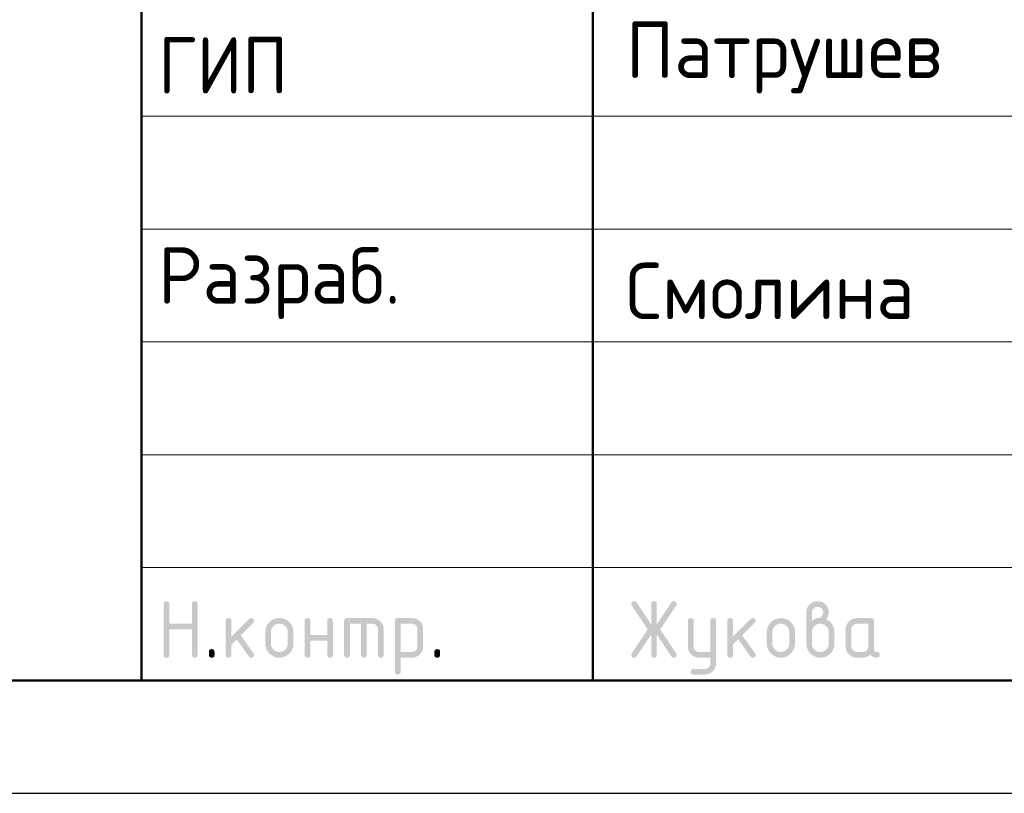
# Model space of a CAD drawing. Header units: millimetres. Extents: x 0 to 21005, y 0 to 14850.
# Tile 3 of 7: x 11230 to 13412, y 0 to 1714. Entities that reach past the tile are written whole.
import ezdxf

# ---------------------------------------------------------------- set-up
doc = ezdxf.new("R2010")
doc.units = ezdxf.units.MM
doc.layers.add('Standard', color=7, linetype='Continuous', lineweight=25)
doc.styles.add('ISOCPEUR', font='txt')

msp = doc.modelspace()

# ---------------------------------------------------------------- hatches: boundary and pattern name
at = {"layer": 'Standard', "linetype": 'Continuous', "lineweight": 25, "transparency": 33554687}
for points in [[(11549.5, 306.9), (11549.5, 419.4), (11549.5, 420.2), (11549.6, 420.9), (11549.7, 421.5), (11549.9, 422.1), (11550.1, 422.7), (11550.4, 423.2), (11550.7, 423.7), (11551.1, 424.1), (11551.5, 424.5), (11552, 424.8), (11552.5, 425.1), (11553.1, 425.3), (11553.6, 425.4), (11554.3, 425.5), (11555, 425.6), (11555.8, 425.6), (11556.6, 425.6), (11557.3, 425.5), (11558, 425.4), (11558.5, 425.3), (11559.1, 425.1), (11559.6, 424.8), (11560.1, 424.5), (11560.5, 424.1), (11560.9, 423.7), (11561.2, 423.2), (11561.5, 422.7), (11561.7, 422.1), (11561.9, 421.5), (11562, 420.9), (11562.1, 420.2), (11562.1, 419.4), (11562.1, 375.7), (11611.9, 375.7), (11611.9, 419.4), (11611.9, 420.2), (11612, 420.9), (11612.1, 421.5), (11612.3, 422.1), (11612.5, 422.7), (11612.8, 423.2), (11613.1, 423.7), (11613.5, 424.1), (11613.9, 424.5), (11614.4, 424.8), (11614.9, 425.1), (11615.4, 425.3), (11616, 425.4), (11616.7, 425.5), (11617.4, 425.6), (11618.2, 425.6), (11619, 425.6), (11619.7, 425.5), (11620.3, 425.4), (11620.9, 425.3), (11621.5, 425.1), (11622, 424.8), (11622.5, 424.5), (11622.9, 424.1), (11623.3, 423.7), (11623.6, 423.2), (11623.9, 422.7), (11624.1, 422.1), (11624.3, 421.5), (11624.3, 420.9), (11624.4, 420.2), (11624.4, 419.4), (11624.4, 306.9), (11624.4, 306.1), (11624.3, 305.4), (11624.3, 304.7), (11624.1, 304.2), (11623.9, 303.6), (11623.6, 303.1), (11623.3, 302.6), (11622.9, 302.2), (11622.5, 301.8), (11622, 301.5), (11621.5, 301.2), (11620.9, 301), (11620.3, 300.8), (11619.7, 300.7), (11619, 300.6), (11618.2, 300.6), (11617.4, 300.6), (11616.7, 300.7), (11616, 300.8), (11615.4, 301), (11614.9, 301.2), (11614.4, 301.5), (11613.9, 301.8), (11613.5, 302.2), (11613.1, 302.6), (11612.8, 303.1), (11612.5, 303.6), (11612.3, 304.2), (11612.1, 304.7), (11612, 305.4), (11611.9, 306.1), (11611.9, 306.9), (11611.9, 363.1), (11562.1, 363.1), (11562.1, 306.9), (11562.1, 306.1), (11562, 305.4), (11561.9, 304.7), (11561.7, 304.2), (11561.5, 303.6), (11561.2, 303.1), (11560.9, 302.6), (11560.5, 302.2), (11560.1, 301.8), (11559.6, 301.5), (11559.1, 301.2), (11558.5, 301), (11558, 300.8), (11557.3, 300.7), (11556.6, 300.6), (11555.8, 300.6), (11555, 300.6), (11554.3, 300.7), (11553.6, 300.8), (11553.1, 301), (11552.5, 301.2), (11552, 301.5), (11551.5, 301.8), (11551.1, 302.2), (11550.7, 302.6), (11550.4, 303.1), (11550.1, 303.6), (11549.9, 304.2), (11549.7, 304.7), (11549.6, 305.4), (11549.5, 306.1)], [(12629.3, 351.8), (12597, 303.4), (12596.5, 302.7), (12596, 302.2), (12595.4, 301.7), (12594.8, 301.3), (12594.1, 301), (12593.3, 300.8), (12592.6, 300.6), (12591.7, 300.6), (12590.9, 300.6), (12590.2, 300.7), (12589.6, 300.8), (12589, 301.1), (12588.4, 301.3), (12587.9, 301.6), (12587.5, 301.9), (12587.1, 302.3), (12586.7, 302.7), (12586.4, 303.2), (12586.1, 303.7), (12585.9, 304.3), (12585.7, 304.9), (12585.6, 305.6), (12585.5, 306.4), (12585.5, 307.2), (12585.5, 308), (12585.8, 308.8), (12586.1, 309.6), (12586.6, 310.4), (12621.7, 363.1), (12586.6, 415.8), (12586.1, 416.6), (12585.8, 417.4), (12585.5, 418.3), (12585.5, 419.1), (12585.5, 419.9), (12585.6, 420.6), (12585.7, 421.4), (12585.9, 422), (12586.1, 422.6), (12586.4, 423.1), (12586.7, 423.6), (12587.1, 424), (12587.5, 424.4), (12588, 424.7), (12588.5, 425), (12589, 425.2), (12589.6, 425.4), (12590.3, 425.5), (12591, 425.6), (12591.8, 425.6), (12592.6, 425.6), (12593.3, 425.5), (12594.1, 425.3), (12594.7, 424.9), (12595.4, 424.6), (12596, 424), (12596.5, 423.5), (12597, 422.8), (12629.3, 374.5), (12629.3, 419.4), (12629.3, 420.2), (12629.4, 420.9), (12629.5, 421.5), (12629.7, 422.1), (12629.9, 422.7), (12630.2, 423.2), (12630.4, 423.7), (12630.8, 424.1), (12631.2, 424.5), (12631.7, 424.8), (12632.2, 425.1), (12632.8, 425.3), (12633.4, 425.4), (12634.1, 425.5), (12634.7, 425.6), (12635.5, 425.6), (12636.3, 425.6), (12637, 425.5), (12637.7, 425.4), (12638.3, 425.3), (12638.9, 425.1), (12639.3, 424.8), (12639.8, 424.5), (12640.2, 424.1), (12640.6, 423.7), (12640.9, 423.2), (12641.2, 422.7), (12641.4, 422.1), (12641.6, 421.5), (12641.7, 420.9), (12641.8, 420.2), (12641.8, 419.4), (12641.8, 374.5), (12674.1, 422.8), (12674.5, 423.5), (12675.1, 424), (12675.7, 424.6), (12676.3, 424.9), (12677, 425.3), (12677.8, 425.5), (12678.5, 425.6), (12679.4, 425.6), (12680, 425.6), (12680.6, 425.5), (12681.2, 425.4), (12681.7, 425.2), (12682.3, 424.9), (12682.8, 424.6), (12683.3, 424.2), (12683.7, 423.7), (12684.2, 423.3), (12684.5, 422.8), (12684.9, 422.3), (12685.1, 421.7), (12685.3, 421.1), (12685.4, 420.5), (12685.5, 419.9), (12685.5, 419.3), (12685.5, 418.4), (12685.3, 417.5), (12685, 416.6), (12684.5, 415.8), (12649.4, 363.1), (12684.5, 310.4), (12685, 309.6), (12685.3, 308.7), (12685.5, 307.9), (12685.5, 307), (12685.5, 306.3), (12685.4, 305.7), (12685.3, 305.2), (12685.1, 304.6), (12684.9, 304), (12684.5, 303.5), (12684.2, 303), (12683.8, 302.5), (12683.3, 302.1), (12682.8, 301.7), (12682.4, 301.4), (12681.8, 301.1), (12681.3, 300.9), (12680.7, 300.8), (12680.1, 300.6), (12679.5, 300.6), (12678.6, 300.6), (12677.8, 300.8), (12677, 301), (12676.3, 301.3), (12675.6, 301.7), (12675.1, 302.2), (12674.5, 302.7), (12674.1, 303.4), (12641.8, 351.8), (12641.8, 306.9), (12641.8, 306.1), (12641.7, 305.4), (12641.6, 304.7), (12641.4, 304.2), (12641.2, 303.6), (12640.9, 303.1), (12640.6, 302.6), (12640.2, 302.2), (12639.8, 301.8), (12639.3, 301.5), (12638.9, 301.2), (12638.3, 301), (12637.7, 300.8), (12637, 300.7), (12636.3, 300.6), (12635.5, 300.6), (12634.7, 300.6), (12634.1, 300.7), (12633.4, 300.8), (12632.8, 301), (12632.2, 301.2), (12631.7, 301.5), (12631.2, 301.8), (12630.8, 302.2), (12630.4, 302.6), (12630.2, 303.1), (12629.9, 303.6), (12629.7, 304.2), (12629.5, 304.7), (12629.4, 305.4), (12629.3, 306.1), (12629.3, 306.9)], [(11699.5, 347), (11738.8, 386.3), (11739.2, 386.7), (11739.7, 387.1), (11740.2, 387.4), (11740.8, 387.6), (11741.3, 387.9), (11741.9, 388), (11742.5, 388.1), (11743.2, 388.1), (11744, 388.1), (11744.7, 388), (11745.4, 387.9), (11745.9, 387.7), (11746.5, 387.5), (11747, 387.2), (11747.5, 386.9), (11747.9, 386.5), (11748.3, 386.1), (11748.6, 385.6), (11748.9, 385.1), (11749.1, 384.6), (11749.3, 384), (11749.4, 383.3), (11749.5, 382.6), (11749.5, 381.8), (11749.5, 381.2), (11749.3, 380.6), (11749.2, 380.1), (11749, 379.5), (11748.7, 379), (11748.4, 378.5), (11748, 378), (11747.6, 377.5), (11720.1, 350), (11748.2, 310.5), (11748.8, 309.6), (11749.1, 308.7), (11749.5, 307.8), (11749.5, 306.8), (11749.5, 306), (11749.4, 305.4), (11749.3, 304.7), (11749.1, 304.1), (11748.9, 303.5), (11748.6, 303), (11748.3, 302.6), (11747.9, 302.2), (11747.5, 301.8), (11747, 301.5), (11746.5, 301.2), (11745.9, 301), (11745.4, 300.8), (11744.7, 300.7), (11744, 300.6), (11743.2, 300.6), (11742.4, 300.6), (11741.6, 300.8), (11740.9, 301), (11740.2, 301.3), (11739.6, 301.6), (11739, 302.1), (11738.5, 302.6), (11738, 303.3), (11711.1, 341.1), (11699.5, 329.4), (11699.5, 306.9), (11699.5, 306.1), (11699.4, 305.4), (11699.3, 304.7), (11699.1, 304.2), (11698.9, 303.6), (11698.6, 303.1), (11698.3, 302.6), (11697.9, 302.2), (11697.5, 301.8), (11697, 301.5), (11696.5, 301.2), (11696, 301), (11695.4, 300.8), (11694.7, 300.7), (11694, 300.6), (11693.2, 300.6), (11692.4, 300.6), (11691.7, 300.7), (11691.1, 300.8), (11690.5, 301), (11689.9, 301.2), (11689.4, 301.5), (11688.9, 301.8), (11688.5, 302.2), (11688.1, 302.6), (11687.8, 303.1), (11687.5, 303.6), (11687.3, 304.2), (11687.1, 304.7), (11687, 305.4), (11687, 306.1), (11687, 306.9), (11687, 381.8), (11687, 382.6), (11687, 383.3), (11687.1, 384), (11687.3, 384.6), (11687.5, 385.1), (11687.8, 385.6), (11688.1, 386.1), (11688.5, 386.5), (11688.9, 386.9), (11689.4, 387.2), (11689.9, 387.5), (11690.5, 387.7), (11691.1, 387.9), (11691.7, 388), (11692.4, 388.1), (11693.2, 388.1), (11694, 388.1), (11694.7, 388), (11695.4, 387.9), (11696, 387.7), (11696.5, 387.5), (11697, 387.2), (11697.5, 386.9), (11697.9, 386.5), (11698.3, 386.1), (11698.6, 385.6), (11698.9, 385.1), (11699.1, 384.6), (11699.3, 384), (11699.4, 383.3), (11699.5, 382.6), (11699.5, 381.8)], [(11874.3, 338.1), (11874.3, 306.9), (11874.3, 306.1), (11874.2, 305.4), (11874.1, 304.7), (11873.9, 304.2), (11873.7, 303.6), (11873.5, 303.1), (11873.2, 302.6), (11872.8, 302.2), (11872.4, 301.8), (11871.9, 301.5), (11871.4, 301.2), (11870.8, 301), (11870.2, 300.8), (11869.5, 300.7), (11868.9, 300.6), (11868.1, 300.6), (11867.3, 300.6), (11866.6, 300.7), (11865.9, 300.8), (11865.3, 301), (11864.7, 301.2), (11864.3, 301.5), (11863.8, 301.8), (11863.4, 302.2), (11863, 302.6), (11862.7, 303.1), (11862.4, 303.6), (11862.2, 304.2), (11862, 304.7), (11861.9, 305.4), (11861.8, 306.1), (11861.8, 306.9), (11861.8, 381.8), (11861.8, 382.6), (11861.9, 383.3), (11862, 384), (11862.2, 384.6), (11862.4, 385.1), (11862.7, 385.6), (11863, 386.1), (11863.4, 386.5), (11863.8, 386.9), (11864.3, 387.2), (11864.7, 387.5), (11865.3, 387.7), (11865.9, 387.9), (11866.6, 388), (11867.3, 388.1), (11868.1, 388.1), (11868.9, 388.1), (11869.5, 388), (11870.2, 387.9), (11870.8, 387.7), (11871.4, 387.5), (11871.9, 387.2), (11872.4, 386.9), (11872.8, 386.5), (11873.2, 386.1), (11873.5, 385.6), (11873.7, 385.2), (11873.9, 384.6), (11874.1, 384), (11874.2, 383.3), (11874.3, 382.6), (11874.3, 381.8), (11874.3, 350.6), (11911.7, 350.6), (11911.7, 381.8), (11911.7, 382.6), (11911.8, 383.3), (11911.9, 384), (11912.1, 384.6), (11912.3, 385.2), (11912.6, 385.6), (11912.8, 386.1), (11913.2, 386.5), (11913.6, 386.9), (11914.1, 387.2), (11914.6, 387.5), (11915.2, 387.7), (11915.8, 387.9), (11916.5, 388), (11917.1, 388.1), (11917.9, 388.1), (11918.7, 388.1), (11919.4, 388), (11920.1, 387.9), (11920.7, 387.7), (11921.3, 387.5), (11921.7, 387.2), (11922.2, 386.9), (11922.6, 386.5), (11923, 386.1), (11923.3, 385.6), (11923.6, 385.1), (11923.8, 384.6), (11924, 384), (11924.1, 383.3), (11924.2, 382.6), (11924.2, 381.8), (11924.2, 306.9), (11924.2, 306.1), (11924.1, 305.4), (11924, 304.7), (11923.8, 304.2), (11923.6, 303.6), (11923.3, 303.1), (11923, 302.6), (11922.6, 302.2), (11922.2, 301.8), (11921.7, 301.5), (11921.3, 301.2), (11920.7, 301), (11920.1, 300.8), (11919.4, 300.7), (11918.7, 300.6), (11917.9, 300.6), (11917.1, 300.6), (11916.5, 300.7), (11915.8, 300.8), (11915.2, 301), (11914.6, 301.2), (11914.1, 301.5), (11913.6, 301.8), (11913.2, 302.2), (11912.8, 302.6), (11912.6, 303.1), (11912.3, 303.6), (11912.1, 304.2), (11911.9, 304.7), (11911.8, 305.4), (11911.7, 306.1), (11911.7, 306.9), (11911.7, 338.1)], [(11955.5, 388.1), (12011.7, 388.1), (12013, 388.1), (12014.2, 388), (12015.5, 387.8), (12016.7, 387.6), (12017.9, 387.4), (12019.1, 387.1), (12020.2, 386.7), (12021.3, 386.3), (12022.4, 385.8), (12023.5, 385.2), (12024.5, 384.7), (12025.5, 384), (12026.6, 383.3), (12027.5, 382.5), (12028.5, 381.7), (12029.4, 380.8), (12030.3, 379.9), (12031.1, 378.9), (12031.9, 378), (12032.6, 376.9), (12033.3, 375.9), (12033.8, 374.9), (12034.4, 373.8), (12034.8, 372.7), (12035.3, 371.6), (12035.6, 370.5), (12036, 369.3), (12036.2, 368.1), (12036.4, 366.9), (12036.6, 365.6), (12036.7, 364.4), (12036.7, 363.1), (12036.7, 306.9), (12036.7, 306.1), (12036.6, 305.4), (12036.5, 304.7), (12036.3, 304.2), (12036.1, 303.6), (12035.8, 303.1), (12035.5, 302.6), (12035.1, 302.2), (12034.7, 301.8), (12034.2, 301.5), (12033.7, 301.2), (12033.1, 301), (12032.6, 300.8), (12031.9, 300.7), (12031.2, 300.6), (12030.4, 300.6), (12029.6, 300.6), (12028.9, 300.7), (12028.3, 300.8), (12027.7, 301), (12027.1, 301.2), (12026.6, 301.5), (12026.1, 301.8), (12025.7, 302.2), (12025.3, 302.6), (12025, 303.1), (12024.7, 303.6), (12024.5, 304.2), (12024.3, 304.7), (12024.2, 305.4), (12024.1, 306.1), (12024.1, 306.9), (12024.1, 363.1), (12024.1, 364.4), (12023.9, 365.6), (12023.7, 366.8), (12023.2, 367.9), (12022.8, 369), (12022.1, 370.1), (12021.5, 371.1), (12020.6, 372), (12019.7, 372.9), (12018.7, 373.5), (12017.7, 374.2), (12016.5, 374.7), (12015.4, 375.1), (12014.2, 375.3), (12013, 375.5), (12011.7, 375.5), (11999.2, 375.5), (11999.2, 306.9), (11999.2, 306.1), (11999.1, 305.4), (11999, 304.7), (11998.8, 304.2), (11998.6, 303.6), (11998.3, 303.1), (11998, 302.6), (11997.7, 302.2), (11997.3, 301.8), (11996.8, 301.5), (11996.3, 301.2), (11995.7, 301), (11995.1, 300.8), (11994.4, 300.7), (11993.7, 300.6), (11993, 300.6), (11992.2, 300.6), (11991.5, 300.7), (11990.8, 300.8), (11990.2, 301), (11989.6, 301.2), (11989.1, 301.5), (11988.7, 301.8), (11988.3, 302.2), (11987.9, 302.6), (11987.6, 303.1), (11987.3, 303.6), (11987.1, 304.2), (11986.9, 304.7), (11986.8, 305.4), (11986.7, 306.1), (11986.7, 306.9), (11986.7, 375.5), (11961.8, 375.5), (11961.8, 306.9), (11961.8, 306.1), (11961.7, 305.4), (11961.6, 304.7), (11961.4, 304.2), (11961.2, 303.6), (11960.9, 303.1), (11960.6, 302.6), (11960.2, 302.2), (11959.8, 301.8), (11959.3, 301.5), (11958.8, 301.2), (11958.2, 301), (11957.7, 300.8), (11957, 300.7), (11956.3, 300.6), (11955.5, 300.6), (11954.7, 300.6), (11954, 300.7), (11953.4, 300.8), (11952.8, 301), (11952.2, 301.2), (11951.7, 301.5), (11951.2, 301.8), (11950.8, 302.2), (11950.4, 302.6), (11950.1, 303.1), (11949.8, 303.6), (11949.6, 304.2), (11949.4, 304.7), (11949.3, 305.4), (11949.2, 306.1), (11949.2, 306.9), (11949.2, 381.8), (11949.2, 382.6), (11949.3, 383.3), (11949.4, 384), (11949.6, 384.6), (11949.8, 385.1), (11950.1, 385.6), (11950.4, 386.1), (11950.8, 386.5), (11951.2, 386.9), (11951.7, 387.2), (11952.2, 387.5), (11952.8, 387.7), (11953.3, 387.9), (11954, 388), (11954.7, 388.1)], [(12760.4, 288), (12760.4, 300.6), (12735.5, 300.6), (12734.2, 300.6), (12732.9, 300.8), (12731.7, 300.9), (12730.4, 301.1), (12729.2, 301.3), (12728.1, 301.7), (12726.9, 302), (12725.8, 302.5), (12724.7, 302.9), (12723.7, 303.5), (12722.6, 304.1), (12721.6, 304.7), (12720.6, 305.4), (12719.6, 306.2), (12718.7, 307), (12717.8, 307.9), (12716.9, 308.8), (12716.1, 309.8), (12715.3, 310.8), (12714.6, 311.8), (12713.9, 312.8), (12713.4, 313.8), (12712.8, 314.9), (12712.4, 316), (12711.9, 317.1), (12711.6, 318.3), (12711.2, 319.4), (12711, 320.6), (12710.8, 321.8), (12710.7, 323.1), (12710.6, 324.3), (12710.6, 325.6), (12710.6, 381.8), (12710.6, 382.6), (12710.7, 383.3), (12710.7, 384), (12710.9, 384.6), (12711.1, 385.1), (12711.4, 385.6), (12711.7, 386.1), (12712.1, 386.5), (12712.5, 386.9), (12713, 387.2), (12713.5, 387.5), (12714.1, 387.7), (12714.7, 387.9), (12715.3, 388), (12716, 388.1), (12716.8, 388.1), (12717.6, 388.1), (12718.3, 388), (12719, 387.9), (12719.6, 387.7), (12720.1, 387.5), (12720.6, 387.2), (12721.1, 386.9), (12721.5, 386.5), (12721.9, 386.1), (12722.2, 385.6), (12722.5, 385.2), (12722.7, 384.6), (12722.9, 384), (12723, 383.3), (12723.1, 382.6), (12723.1, 381.8), (12723.1, 325.7), (12723.1, 324.4), (12723.3, 323.2), (12723.5, 322), (12724, 320.9), (12724.5, 319.8), (12725.1, 318.8), (12725.8, 317.8), (12726.8, 316.9), (12727.7, 315.9), (12728.7, 315.2), (12729.7, 314.5), (12730.8, 314.1), (12731.9, 313.6), (12733.1, 313.4), (12734.2, 313.2), (12735.5, 313.2), (12760.4, 313.2), (12760.4, 381.8), (12760.4, 382.6), (12760.5, 383.3), (12760.6, 384), (12760.8, 384.6), (12761, 385.2), (12761.3, 385.6), (12761.6, 386.1), (12762, 386.5), (12762.4, 386.9), (12762.9, 387.2), (12763.4, 387.5), (12763.9, 387.7), (12764.5, 387.9), (12765.2, 388), (12765.9, 388.1), (12766.7, 388.1), (12767.5, 388.1), (12768.1, 388), (12768.8, 387.9), (12769.4, 387.7), (12770, 387.5), (12770.5, 387.2), (12771, 386.9), (12771.4, 386.5), (12771.8, 386.1), (12772.1, 385.6), (12772.4, 385.1), (12772.5, 384.6), (12772.7, 384), (12772.8, 383.3), (12772.9, 382.6), (12772.9, 381.8), (12772.9, 288.2), (12772.9, 286.9), (12772.8, 285.6), (12772.7, 284.4), (12772.5, 283.2), (12772.3, 282), (12771.9, 280.8), (12771.6, 279.6), (12771.2, 278.5), (12770.7, 277.4), (12770.2, 276.4), (12769.6, 275.3), (12768.9, 274.3), (12768.3, 273.3), (12767.5, 272.3), (12766.7, 271.4), (12765.8, 270.5), (12764.9, 269.6), (12764, 268.8), (12763, 268), (12762, 267.3), (12761, 266.6), (12760, 266), (12759, 265.5), (12757.9, 265), (12756.8, 264.6), (12755.6, 264.2), (12754.5, 263.9), (12753.3, 263.6), (12752.1, 263.4), (12750.8, 263.3), (12749.6, 263.2), (12748.3, 263.2), (12723.1, 263.2), (12722.3, 263.2), (12721.6, 263.3), (12720.9, 263.4), (12720.3, 263.6), (12719.8, 263.8), (12719.3, 264.1), (12718.8, 264.4), (12718.4, 264.8), (12718, 265.1), (12717.7, 265.6), (12717.4, 266.1), (12717.2, 266.7), (12717, 267.3), (12716.9, 268), (12716.8, 268.7), (12716.8, 269.5), (12716.8, 270.1), (12716.9, 270.7), (12717.1, 271.2), (12717.3, 271.8), (12717.5, 272.3), (12717.9, 272.8), (12718.2, 273.3), (12718.7, 273.8), (12719.2, 274.3), (12719.7, 274.6), (12720.2, 275), (12720.8, 275.2), (12721.3, 275.5), (12721.9, 275.6), (12722.5, 275.7), (12723.1, 275.7), (12748, 275.7), (12749.3, 275.7), (12750.5, 275.9), (12751.7, 276.1), (12752.8, 276.6), (12753.9, 277), (12754.9, 277.7), (12755.9, 278.3), (12756.8, 279.2), (12757.7, 280.1), (12758.4, 281.1), (12759.1, 282), (12759.5, 283.2), (12760, 284.2), (12760.2, 285.5), (12760.4, 286.7)], [(12810.5, 347), (12849.8, 386.3), (12850.2, 386.7), (12850.7, 387.1), (12851.2, 387.4), (12851.8, 387.6), (12852.4, 387.9), (12853, 388), (12853.6, 388.1), (12854.2, 388.1), (12855, 388.1), (12855.7, 388), (12856.4, 387.9), (12857, 387.7), (12857.6, 387.5), (12858.1, 387.2), (12858.5, 386.9), (12858.9, 386.5), (12859.3, 386.1), (12859.6, 385.6), (12859.9, 385.1), (12860.1, 384.6), (12860.3, 384), (12860.4, 383.3), (12860.5, 382.6), (12860.5, 381.8), (12860.5, 381.2), (12860.4, 380.6), (12860.3, 380.1), (12860, 379.5), (12859.8, 379), (12859.4, 378.5), (12859.1, 378), (12858.6, 377.5), (12831.1, 350), (12859.3, 310.5), (12859.9, 309.6), (12860.2, 308.7), (12860.5, 307.8), (12860.5, 306.8), (12860.5, 306), (12860.4, 305.4), (12860.3, 304.7), (12860.1, 304.1), (12859.9, 303.5), (12859.6, 303), (12859.3, 302.6), (12858.9, 302.2), (12858.5, 301.8), (12858.1, 301.5), (12857.6, 301.2), (12857, 301), (12856.4, 300.8), (12855.7, 300.7), (12855, 300.6), (12854.2, 300.6), (12853.4, 300.6), (12852.7, 300.8), (12851.9, 301), (12851.3, 301.3), (12850.6, 301.6), (12850.1, 302.1), (12849.5, 302.6), (12849, 303.3), (12822.2, 341.1), (12810.5, 329.4), (12810.5, 306.9), (12810.5, 306.1), (12810.4, 305.4), (12810.3, 304.7), (12810.1, 304.2), (12809.9, 303.6), (12809.6, 303.1), (12809.3, 302.6), (12808.9, 302.2), (12808.6, 301.8), (12808.1, 301.5), (12807.6, 301.2), (12807, 301), (12806.4, 300.8), (12805.7, 300.7), (12805, 300.6), (12804.2, 300.6), (12803.5, 300.6), (12802.8, 300.7), (12802.1, 300.8), (12801.5, 301), (12800.9, 301.2), (12800.4, 301.5), (12799.9, 301.8), (12799.5, 302.2), (12799.2, 302.6), (12798.9, 303.1), (12798.6, 303.6), (12798.4, 304.2), (12798.2, 304.7), (12798.1, 305.4), (12798, 306.1), (12798, 306.9), (12798, 381.8), (12798, 382.6), (12798.1, 383.3), (12798.2, 384), (12798.4, 384.6), (12798.6, 385.1), (12798.9, 385.6), (12799.2, 386.1), (12799.5, 386.5), (12799.9, 386.9), (12800.4, 387.2), (12800.9, 387.5), (12801.5, 387.7), (12802.1, 387.9), (12802.8, 388), (12803.5, 388.1), (12804.2, 388.1), (12805, 388.1), (12805.7, 388), (12806.4, 387.9), (12807, 387.7), (12807.6, 387.5), (12808.1, 387.2), (12808.6, 386.9), (12808.9, 386.5), (12809.3, 386.1), (12809.6, 385.6), (12809.9, 385.1), (12810.1, 384.6), (12810.3, 384), (12810.4, 383.3), (12810.5, 382.6), (12810.5, 381.8)], [(11649.5, 313.2), (11649.5, 313.9), (11649.6, 314.6), (11649.7, 315.3), (11649.9, 315.9), (11650.1, 316.5), (11650.4, 317), (11650.7, 317.5), (11651.1, 317.9), (11651.5, 318.3), (11651.9, 318.5), (11652.4, 318.8), (11653, 319), (11653.6, 319.2), (11654.3, 319.3), (11655, 319.4), (11655.8, 319.4), (11656.5, 319.4), (11657.2, 319.3), (11657.9, 319.2), (11658.5, 319), (11659.1, 318.8), (11659.6, 318.5), (11660.1, 318.3), (11660.4, 317.9), (11660.8, 317.5), (11661.1, 317), (11661.4, 316.5), (11661.6, 315.9), (11661.8, 315.3), (11661.9, 314.6), (11662, 313.9), (11662, 313.2), (11662, 306.9), (11662, 306.1), (11661.9, 305.4), (11661.8, 304.8), (11661.6, 304.2), (11661.4, 303.6), (11661.1, 303.1), (11660.8, 302.6), (11660.4, 302.2), (11660.1, 301.8), (11659.6, 301.5), (11659.1, 301.2), (11658.5, 301), (11657.9, 300.8), (11657.2, 300.7), (11656.5, 300.6), (11655.8, 300.6), (11655, 300.6), (11654.3, 300.7), (11653.6, 300.8), (11653, 301), (11652.4, 301.2), (11651.9, 301.5), (11651.5, 301.8), (11651.1, 302.2), (11650.7, 302.6), (11650.4, 303.1), (11650.1, 303.6), (11649.9, 304.2), (11649.7, 304.8), (11649.6, 305.4), (11649.5, 306.1), (11649.5, 306.9)], [(12149.1, 313.2), (12149.1, 313.9), (12149.2, 314.6), (12149.3, 315.3), (12149.5, 315.9), (12149.7, 316.5), (12150, 317), (12150.3, 317.5), (12150.7, 317.9), (12151.1, 318.3), (12151.6, 318.5), (12152.1, 318.8), (12152.7, 319), (12153.3, 319.2), (12153.9, 319.3), (12154.6, 319.4), (12155.4, 319.4), (12156.2, 319.4), (12156.9, 319.3), (12157.6, 319.2), (12158.2, 319), (12158.7, 318.8), (12159.2, 318.5), (12159.7, 318.3), (12160.1, 317.9), (12160.5, 317.5), (12160.8, 317), (12161.1, 316.5), (12161.3, 315.9), (12161.5, 315.3), (12161.6, 314.6), (12161.7, 313.9), (12161.7, 313.2), (12161.7, 306.9), (12161.7, 306.1), (12161.6, 305.4), (12161.5, 304.8), (12161.3, 304.2), (12161.1, 303.6), (12160.8, 303.1), (12160.5, 302.6), (12160.1, 302.2), (12159.7, 301.8), (12159.2, 301.5), (12158.7, 301.2), (12158.2, 301), (12157.6, 300.8), (12156.9, 300.7), (12156.2, 300.6), (12155.4, 300.6), (12154.6, 300.6), (12153.9, 300.7), (12153.3, 300.8), (12152.7, 301), (12152.1, 301.2), (12151.6, 301.5), (12151.1, 301.8), (12150.7, 302.2), (12150.3, 302.6), (12150, 303.1), (12149.7, 303.6), (12149.5, 304.2), (12149.3, 304.8), (12149.2, 305.4), (12149.1, 306.1), (12149.1, 306.9)]]:
    msp.add_hatch(color=7, dxfattribs=at).paths.add_polyline_path(points, flags=16)
h = msp.add_hatch(color=7, dxfattribs=at)
h.paths.add_polyline_path([(12985.4, 381.9), (12987.4, 383.4), (12989.3, 384.6), (12991.2, 385.8), (12993, 386.6), (12994.8, 387.3), (12996.6, 387.7), (12998.3, 388.1), (12999.9, 388.1), (13000.9, 388.1), (13001.9, 388.4), (13002.8, 388.7), (13003.7, 389.2), (13004.6, 389.7), (13005.5, 390.6), (13006.3, 391.4), (13007.1, 392.5), (13007.9, 393.5), (13008.6, 394.5), (13009.2, 395.5), (13009.6, 396.5), (13010, 397.6), (13010.2, 398.6), (13010.4, 399.6), (13010.4, 400.6), (13010.4, 401.9), (13010.1, 403.2), (13009.9, 404.4), (13009.5, 405.5), (13009, 406.6), (13008.3, 407.6), (13007.7, 408.6), (13006.8, 409.5), (13005.9, 410.4), (13004.9, 411.1), (13003.9, 411.8), (13002.7, 412.2), (13001.6, 412.7), (13000.4, 412.9), (12999.2, 413.1), (12997.9, 413.1), (12996.6, 413.1), (12995.4, 412.9), (12994.2, 412.7), (12993, 412.2), (12991.9, 411.7), (12990.9, 411.1), (12989.9, 410.4), (12989, 409.5), (12988.1, 408.6), (12987.4, 407.5), (12986.7, 406.5), (12986.3, 405.4), (12985.8, 404.3), (12985.6, 403.1), (12985.4, 401.9), (12985.4, 400.6)])
h.paths.add_polyline_path([(13016.5, 385.6), (13018.7, 384.7), (13020.6, 383.5), (13022.5, 382.4), (13024.2, 380.9), (13025.9, 379.5), (13027.4, 377.8), (13028.9, 376.1), (13030.2, 374.1), (13031.4, 372.2), (13032.4, 370.1), (13033.3, 368), (13034, 365.9), (13034.6, 363.7), (13034.9, 361.5), (13035.2, 359.2), (13035.2, 356.9), (13035.2, 331.9), (13035.2, 330.3), (13035.1, 328.7), (13034.9, 327.1), (13034.7, 325.6), (13034.4, 324.1), (13033.9, 322.7), (13033.5, 321.2), (13032.9, 319.8), (13032.4, 318.4), (13031.7, 317.1), (13031, 315.8), (13030.1, 314.5), (13029.2, 313.3), (13028.2, 312.1), (13027.2, 310.9), (13026.1, 309.7), (13025, 308.6), (13023.8, 307.6), (13022.6, 306.6), (13021.3, 305.8), (13020, 304.9), (13018.7, 304.2), (13017.4, 303.5), (13016, 302.9), (13014.6, 302.3), (13013.2, 301.9), (13011.8, 301.5), (13010.3, 301.2), (13008.8, 300.9), (13007.2, 300.8), (13005.7, 300.6), (13004, 300.6), (13002.4, 300.6), (13000.8, 300.8), (12999.3, 300.9), (12997.8, 301.2), (12996.3, 301.5), (12994.8, 301.9), (12993.4, 302.4), (12992, 302.9), (12990.6, 303.5), (12989.3, 304.2), (12988, 304.9), (12986.7, 305.8), (12985.4, 306.6), (12984.2, 307.6), (12983.1, 308.6), (12981.9, 309.8), (12980.8, 310.9), (12979.8, 312.1), (12978.8, 313.3), (12977.9, 314.6), (12977.1, 315.9), (12976.4, 317.2), (12975.7, 318.5), (12975.1, 319.9), (12974.5, 321.3), (12974.1, 322.7), (12973.7, 324.1), (12973.4, 325.6), (12973.1, 327.1), (12973, 328.7), (12972.8, 330.3), (12972.8, 331.9), (12972.8, 400.6), (12972.8, 402), (12973, 403.2), (12973.1, 404.5), (12973.3, 405.7), (12973.5, 406.9), (12973.9, 408.1), (12974.2, 409.2), (12974.7, 410.3), (12975.1, 411.4), (12975.7, 412.5), (12976.3, 413.6), (12976.9, 414.6), (12977.6, 415.6), (12978.4, 416.5), (12979.2, 417.5), (12980.1, 418.4), (12981, 419.3), (12982, 420.1), (12982.9, 420.9), (12983.9, 421.6), (12985, 422.3), (12986, 422.8), (12987.1, 423.4), (12988.2, 423.8), (12989.3, 424.3), (12990.4, 424.6), (12991.6, 425), (12992.8, 425.2), (12994, 425.4), (12995.2, 425.5), (12996.5, 425.6), (12997.8, 425.6), (12999.1, 425.6), (13000.3, 425.5), (13001.6, 425.4), (13002.8, 425.2), (13004, 425), (13005.2, 424.6), (13006.3, 424.3), (13007.4, 423.8), (13008.6, 423.4), (13009.6, 422.8), (13010.7, 422.2), (13011.7, 421.5), (13012.7, 420.9), (13013.6, 420.1), (13014.6, 419.3), (13015.5, 418.4), (13016.4, 417.4), (13017.2, 416.5), (13018, 415.5), (13018.6, 414.5), (13019.3, 413.5), (13019.9, 412.4), (13020.4, 411.4), (13020.9, 410.3), (13021.3, 409.2), (13021.7, 408), (13022, 406.9), (13022.3, 405.7), (13022.5, 404.5), (13022.6, 403.2), (13022.7, 401.9), (13022.7, 400.6), (13022.7, 398.3), (13022.3, 396.1), (13021.9, 394), (13021.2, 392.1), (13020.4, 390.3), (13019.2, 388.6), (13018.1, 387)], flags=16)
h.paths.add_polyline_path([(13022.7, 331.9), (13022.7, 356.9), (13022.7, 358.8), (13022.4, 360.6), (13022, 362.4), (13021.3, 364.1), (13020.7, 365.8), (13019.7, 367.3), (13018.6, 368.8), (13017.3, 370.2), (13015.9, 371.5), (13014.4, 372.6), (13012.9, 373.6), (13011.3, 374.3), (13009.6, 375), (13007.8, 375.3), (13006, 375.6), (13004, 375.6), (13002.1, 375.6), (13000.3, 375.3), (12998.5, 375), (12996.8, 374.3), (12995.2, 373.6), (12993.6, 372.6), (12992.1, 371.5), (12990.8, 370.2), (12989.4, 368.8), (12988.4, 367.3), (12987.4, 365.8), (12986.7, 364.1), (12986, 362.4), (12985.7, 360.6), (12985.4, 358.8), (12985.4, 356.9), (12985.4, 331.9), (12985.4, 329.9), (12985.7, 328.1), (12986, 326.3), (12986.7, 324.7), (12987.4, 323), (12988.4, 321.5), (12989.4, 320), (12990.8, 318.6), (12992.1, 317.2), (12993.6, 316.2), (12995.2, 315.2), (12996.8, 314.5), (12998.5, 313.8), (13000.3, 313.5), (13002.1, 313.2), (13004, 313.2), (13006, 313.2), (13007.8, 313.5), (13009.6, 313.9), (13011.3, 314.5), (13012.9, 315.2), (13014.4, 316.3), (13015.9, 317.3), (13017.3, 318.7), (13018.6, 320), (13019.7, 321.5), (13020.7, 323.1), (13021.3, 324.7), (13022, 326.4), (13022.4, 328.2), (13022.7, 330)])
h = msp.add_hatch(color=7, dxfattribs=at)
h.paths.add_polyline_path([(11774.4, 331.9), (11774.4, 356.8), (11774.4, 358.5), (11774.5, 360), (11774.7, 361.6), (11775, 363.1), (11775.2, 364.6), (11775.7, 366), (11776.1, 367.5), (11776.7, 368.9), (11777.2, 370.2), (11777.9, 371.6), (11778.7, 372.9), (11779.5, 374.1), (11780.4, 375.4), (11781.4, 376.6), (11782.4, 377.8), (11783.5, 378.9), (11784.6, 380.1), (11785.8, 381.1), (11787, 382.1), (11788.3, 382.9), (11789.6, 383.8), (11790.9, 384.5), (11792.2, 385.2), (11793.6, 385.8), (11795, 386.4), (11796.4, 386.8), (11797.8, 387.2), (11799.3, 387.5), (11800.8, 387.8), (11802.4, 387.9), (11804, 388.1), (11805.6, 388.1), (11807.2, 388.1), (11808.8, 387.9), (11810.4, 387.8), (11811.9, 387.5), (11813.4, 387.2), (11814.8, 386.8), (11816.3, 386.4), (11817.7, 385.8), (11819.1, 385.3), (11820.4, 384.5), (11821.7, 383.8), (11823, 383), (11824.2, 382.1), (11825.4, 381.2), (11826.6, 380.2), (11827.7, 379), (11828.9, 377.9), (11829.9, 376.7), (11830.8, 375.5), (11831.7, 374.3), (11832.5, 373), (11833.2, 371.7), (11833.9, 370.4), (11834.5, 369), (11835.1, 367.6), (11835.5, 366.1), (11835.9, 364.7), (11836.2, 363.2), (11836.5, 361.7), (11836.6, 360.1), (11836.8, 358.5), (11836.8, 356.8), (11836.8, 331.9), (11836.8, 330.2), (11836.6, 328.7), (11836.5, 327.1), (11836.2, 325.6), (11835.9, 324.1), (11835.5, 322.7), (11835.1, 321.2), (11834.5, 319.9), (11833.9, 318.5), (11833.2, 317.2), (11832.5, 315.8), (11831.6, 314.6), (11830.8, 313.3), (11829.8, 312.1), (11828.8, 310.9), (11827.6, 309.8), (11826.5, 308.6), (11825.3, 307.6), (11824.1, 306.6), (11822.8, 305.8), (11821.6, 304.9), (11820.3, 304.2), (11818.9, 303.5), (11817.6, 302.9), (11816.2, 302.4), (11814.7, 301.9), (11813.3, 301.5), (11811.8, 301.2), (11810.3, 300.9), (11808.7, 300.8), (11807.2, 300.6), (11805.6, 300.6), (11804, 300.6), (11802.4, 300.8), (11800.8, 300.9), (11799.3, 301.2), (11797.8, 301.5), (11796.4, 301.9), (11795, 302.4), (11793.6, 302.9), (11792.2, 303.5), (11790.9, 304.2), (11789.6, 304.9), (11788.3, 305.8), (11787, 306.6), (11785.8, 307.6), (11784.6, 308.6), (11783.5, 309.8), (11782.4, 310.9), (11781.4, 312.1), (11780.4, 313.3), (11779.5, 314.6), (11778.7, 315.8), (11777.9, 317.2), (11777.2, 318.5), (11776.7, 319.9), (11776.1, 321.2), (11775.7, 322.7), (11775.2, 324.1), (11775, 325.6), (11774.7, 327.1), (11774.5, 328.7), (11774.4, 330.2)], flags=16)
h.paths.add_polyline_path([(11824.2, 331.9), (11824.2, 356.9), (11824.2, 358.8), (11823.9, 360.6), (11823.6, 362.4), (11822.9, 364.1), (11822.2, 365.8), (11821.2, 367.3), (11820.1, 368.8), (11818.8, 370.2), (11817.4, 371.5), (11815.9, 372.6), (11814.4, 373.6), (11812.7, 374.3), (11811.1, 375), (11809.3, 375.3), (11807.5, 375.6), (11805.6, 375.6), (11803.6, 375.6), (11801.8, 375.3), (11800.1, 375), (11798.4, 374.3), (11796.8, 373.6), (11795.2, 372.6), (11793.7, 371.5), (11792.4, 370.2), (11791, 368.8), (11790, 367.3), (11789, 365.8), (11788.3, 364.1), (11787.6, 362.4), (11787.2, 360.6), (11786.9, 358.8), (11786.9, 356.9), (11786.9, 331.9), (11786.9, 329.9), (11787.2, 328.1), (11787.6, 326.3), (11788.3, 324.7), (11788.9, 323), (11790, 321.5), (11791, 320), (11792.3, 318.6), (11793.7, 317.2), (11795.2, 316.2), (11796.7, 315.2), (11798.3, 314.5), (11800, 313.8), (11801.8, 313.5), (11803.6, 313.2), (11805.6, 313.2), (11807.5, 313.2), (11809.3, 313.5), (11811.1, 313.9), (11812.7, 314.5), (11814.4, 315.2), (11815.9, 316.3), (11817.4, 317.3), (11818.8, 318.7), (11820.1, 320), (11821.2, 321.5), (11822.2, 323.1), (11822.9, 324.7), (11823.6, 326.4), (11823.9, 328.2), (11824.2, 330)])
h = msp.add_hatch(color=7, dxfattribs=at)
h.paths.add_polyline_path([(12061.7, 381.8), (12061.7, 382.6), (12061.8, 383.3), (12061.9, 384), (12062.1, 384.6), (12062.3, 385.1), (12062.6, 385.6), (12062.9, 386.1), (12063.3, 386.5), (12063.7, 386.9), (12064.2, 387.2), (12064.6, 387.5), (12065.2, 387.7), (12065.8, 387.9), (12066.5, 388), (12067.2, 388.1), (12068, 388.1), (12099.1, 388.1), (12100.5, 388.1), (12101.7, 388), (12103, 387.8), (12104.2, 387.6), (12105.4, 387.4), (12106.6, 387.1), (12107.7, 386.7), (12108.8, 386.3), (12109.9, 385.8), (12111, 385.2), (12112, 384.7), (12113, 384), (12114.1, 383.3), (12115, 382.5), (12116, 381.7), (12116.9, 380.8), (12117.8, 379.9), (12118.6, 379), (12119.4, 378), (12120, 377), (12120.7, 376), (12121.3, 374.9), (12121.8, 373.9), (12122.3, 372.8), (12122.7, 371.7), (12123.1, 370.5), (12123.4, 369.4), (12123.6, 368.1), (12123.9, 366.9), (12124, 365.7), (12124.1, 364.4), (12124.1, 363.1), (12124.1, 325.6), (12124.1, 324.3), (12124, 323.1), (12123.9, 321.8), (12123.6, 320.6), (12123.4, 319.4), (12123.1, 318.3), (12122.7, 317.1), (12122.3, 316), (12121.8, 314.9), (12121.3, 313.8), (12120.7, 312.8), (12120, 311.8), (12119.4, 310.8), (12118.6, 309.8), (12117.8, 308.8), (12116.9, 307.9), (12116, 307), (12115, 306.2), (12114.1, 305.4), (12113.1, 304.7), (12112.1, 304.1), (12111, 303.5), (12109.9, 302.9), (12108.8, 302.5), (12107.7, 302), (12106.6, 301.7), (12105.4, 301.3), (12104.2, 301.1), (12103, 300.9), (12101.7, 300.8), (12100.5, 300.6), (12099.2, 300.6), (12074.2, 300.6), (12074.2, 269.4), (12074.2, 268.7), (12074.1, 268), (12074, 267.3), (12073.8, 266.7), (12073.7, 266.1), (12073.4, 265.6), (12073.1, 265.1), (12072.7, 264.7), (12072.3, 264.4), (12071.8, 264.1), (12071.3, 263.8), (12070.7, 263.6), (12070.1, 263.4), (12069.4, 263.3), (12068.8, 263.2), (12068, 263.2), (12067.2, 263.2), (12066.5, 263.3), (12065.8, 263.4), (12065.2, 263.6), (12064.7, 263.8), (12064.2, 264.1), (12063.7, 264.4), (12063.3, 264.8), (12062.9, 265.1), (12062.6, 265.6), (12062.3, 266.1), (12062.1, 266.7), (12061.9, 267.3), (12061.8, 268), (12061.7, 268.7), (12061.7, 269.4)], flags=16)
h.paths.add_polyline_path([(12074.2, 375.5), (12074.2, 313.2), (12099.1, 313.2), (12100.4, 313.2), (12101.6, 313.4), (12102.8, 313.6), (12103.9, 314.1), (12105, 314.5), (12106, 315.2), (12107, 315.9), (12107.9, 316.8), (12108.9, 317.7), (12109.5, 318.7), (12110.2, 319.7), (12110.7, 320.8), (12111.1, 321.9), (12111.4, 323.1), (12111.6, 324.3), (12111.6, 325.6), (12111.6, 363.1), (12111.6, 364.4), (12111.4, 365.6), (12111.1, 366.8), (12110.7, 367.9), (12110.2, 369.1), (12109.6, 370.1), (12108.9, 371.1), (12108, 372), (12107.1, 372.9), (12106.1, 373.5), (12105.1, 374.2), (12104, 374.7), (12102.9, 375.1), (12101.7, 375.3), (12100.5, 375.5), (12099.1, 375.5)])
h = msp.add_hatch(color=7, dxfattribs=at)
h.paths.add_polyline_path([(12885.4, 331.9), (12885.4, 356.8), (12885.4, 358.5), (12885.6, 360), (12885.7, 361.6), (12886, 363.1), (12886.3, 364.6), (12886.7, 366), (12887.1, 367.5), (12887.7, 368.9), (12888.3, 370.2), (12889, 371.6), (12889.7, 372.9), (12890.5, 374.1), (12891.4, 375.4), (12892.4, 376.6), (12893.4, 377.8), (12894.5, 378.9), (12895.7, 380.1), (12896.9, 381.1), (12898.1, 382.1), (12899.3, 382.9), (12900.6, 383.8), (12901.9, 384.5), (12903.2, 385.2), (12904.6, 385.8), (12906, 386.4), (12907.4, 386.8), (12908.9, 387.2), (12910.4, 387.5), (12911.9, 387.8), (12913.4, 387.9), (12915, 388.1), (12916.6, 388.1), (12918.2, 388.1), (12919.8, 387.9), (12921.4, 387.8), (12922.9, 387.5), (12924.4, 387.2), (12925.9, 386.8), (12927.3, 386.4), (12928.7, 385.8), (12930.1, 385.3), (12931.4, 384.5), (12932.7, 383.8), (12934, 383), (12935.3, 382.1), (12936.5, 381.2), (12937.6, 380.2), (12938.8, 379), (12939.9, 377.9), (12940.9, 376.7), (12941.9, 375.5), (12942.7, 374.3), (12943.6, 373), (12944.3, 371.7), (12945, 370.4), (12945.5, 369), (12946.1, 367.6), (12946.5, 366.1), (12947, 364.7), (12947.2, 363.2), (12947.5, 361.7), (12947.7, 360.1), (12947.8, 358.5), (12947.8, 356.8), (12947.8, 331.9), (12947.8, 330.2), (12947.7, 328.7), (12947.5, 327.1), (12947.2, 325.6), (12946.9, 324.1), (12946.5, 322.7), (12946.1, 321.2), (12945.5, 319.9), (12944.9, 318.5), (12944.2, 317.2), (12943.5, 315.8), (12942.7, 314.6), (12941.8, 313.3), (12940.8, 312.1), (12939.8, 310.9), (12938.7, 309.8), (12937.5, 308.6), (12936.3, 307.6), (12935.1, 306.6), (12933.9, 305.8), (12932.6, 304.9), (12931.3, 304.2), (12930, 303.5), (12928.6, 302.9), (12927.2, 302.4), (12925.8, 301.9), (12924.3, 301.5), (12922.8, 301.2), (12921.3, 300.9), (12919.8, 300.8), (12918.2, 300.6), (12916.6, 300.6), (12915, 300.6), (12913.4, 300.8), (12911.9, 300.9), (12910.4, 301.2), (12908.9, 301.5), (12907.4, 301.9), (12906, 302.4), (12904.6, 302.9), (12903.2, 303.5), (12901.9, 304.2), (12900.6, 304.9), (12899.3, 305.8), (12898.1, 306.6), (12896.9, 307.6), (12895.7, 308.6), (12894.5, 309.8), (12893.4, 310.9), (12892.4, 312.1), (12891.4, 313.3), (12890.5, 314.6), (12889.7, 315.8), (12889, 317.2), (12888.3, 318.5), (12887.7, 319.9), (12887.1, 321.2), (12886.7, 322.7), (12886.3, 324.1), (12886, 325.6), (12885.7, 327.1), (12885.6, 328.7), (12885.4, 330.2)], flags=16)
h.paths.add_polyline_path([(12935.3, 331.9), (12935.3, 356.9), (12935.3, 358.8), (12934.9, 360.6), (12934.6, 362.4), (12933.9, 364.1), (12933.2, 365.8), (12932.2, 367.3), (12931.2, 368.8), (12929.8, 370.2), (12928.4, 371.5), (12926.9, 372.6), (12925.4, 373.6), (12923.8, 374.3), (12922.1, 375), (12920.3, 375.3), (12918.5, 375.6), (12916.6, 375.6), (12914.7, 375.6), (12912.9, 375.3), (12911.1, 375), (12909.4, 374.3), (12907.8, 373.6), (12906.3, 372.6), (12904.8, 371.5), (12903.4, 370.2), (12902, 368.8), (12901, 367.3), (12900, 365.8), (12899.3, 364.1), (12898.6, 362.4), (12898.3, 360.6), (12897.9, 358.8), (12897.9, 356.9), (12897.9, 331.9), (12897.9, 329.9), (12898.3, 328.1), (12898.6, 326.3), (12899.3, 324.7), (12900, 323), (12901, 321.5), (12902, 320), (12903.4, 318.6), (12904.7, 317.2), (12906.2, 316.2), (12907.7, 315.2), (12909.4, 314.5), (12911, 313.8), (12912.8, 313.5), (12914.7, 313.2), (12916.6, 313.2), (12918.5, 313.2), (12920.3, 313.5), (12922.1, 313.9), (12923.8, 314.5), (12925.4, 315.2), (12926.9, 316.3), (12928.4, 317.3), (12929.8, 318.7), (12931.2, 320), (12932.2, 321.5), (12933.2, 323.1), (12933.9, 324.7), (12934.6, 326.4), (12934.9, 328.2), (12935.3, 330)])
h = msp.add_hatch(color=7, dxfattribs=at)
h.paths.add_polyline_path([(13110.1, 375.5), (13085.2, 375.5), (13083.9, 375.5), (13082.7, 375.3), (13081.5, 375.1), (13080.4, 374.6), (13079.3, 374.2), (13078.3, 373.5), (13077.3, 372.8), (13076.4, 371.9), (13075.5, 371), (13074.8, 370), (13074.2, 369), (13073.7, 367.9), (13073.3, 366.8), (13073, 365.6), (13072.8, 364.4), (13072.8, 363.1), (13072.8, 325.6), (13072.8, 324.4), (13073, 323.2), (13073.3, 322), (13073.7, 320.9), (13074.2, 319.8), (13074.9, 318.8), (13075.6, 317.8), (13076.5, 316.9), (13077.4, 315.9), (13078.4, 315.2), (13079.4, 314.5), (13080.5, 314.1), (13081.6, 313.6), (13082.8, 313.4), (13084, 313.2), (13085.2, 313.2), (13097.7, 313.2), (13099, 313.2), (13100.2, 313.4), (13101.4, 313.6), (13102.5, 314.1), (13103.6, 314.5), (13104.6, 315.2), (13105.6, 315.9), (13106.5, 316.8), (13107.4, 317.7), (13108.1, 318.7), (13108.8, 319.7), (13109.2, 320.8), (13109.7, 321.9), (13109.9, 323.1), (13110.1, 324.3), (13110.1, 325.6)])
h.paths.add_polyline_path([(13135.2, 306.9), (13135.2, 306.1), (13135.1, 305.4), (13135, 304.7), (13134.8, 304.2), (13134.6, 303.6), (13134.3, 303.1), (13134, 302.6), (13133.6, 302.2), (13133.2, 301.8), (13132.7, 301.5), (13132.2, 301.2), (13131.6, 301), (13131.1, 300.8), (13130.4, 300.7), (13129.7, 300.6), (13128.9, 300.6), (13126.7, 300.6), (13124.7, 301.1), (13122.8, 301.5), (13121, 302.3), (13119.2, 303.1), (13117.6, 304.4), (13116, 305.6), (13114.6, 307.3), (13112.9, 305.6), (13111, 304.4), (13109.1, 303.1), (13106.9, 302.3), (13104.8, 301.5), (13102.5, 301.1), (13100.2, 300.6), (13097.7, 300.6), (13085.2, 300.6), (13083.9, 300.6), (13082.7, 300.8), (13081.4, 300.9), (13080.2, 301.1), (13079, 301.3), (13077.8, 301.7), (13076.7, 302), (13075.6, 302.5), (13074.4, 302.9), (13073.4, 303.5), (13072.3, 304), (13071.3, 304.7), (13070.3, 305.4), (13069.4, 306.2), (13068.4, 307), (13067.5, 307.9), (13066.6, 308.8), (13065.8, 309.7), (13065, 310.7), (13064.3, 311.7), (13063.7, 312.7), (13063.1, 313.8), (13062.5, 314.8), (13062.1, 315.9), (13061.6, 317), (13061.3, 318.2), (13061, 319.4), (13060.7, 320.6), (13060.5, 321.8), (13060.4, 323), (13060.3, 324.3), (13060.3, 325.6), (13060.3, 363.1), (13060.3, 364.4), (13060.4, 365.7), (13060.5, 366.9), (13060.7, 368.1), (13061, 369.4), (13061.3, 370.5), (13061.6, 371.7), (13062.1, 372.8), (13062.5, 373.9), (13063.1, 374.9), (13063.7, 376), (13064.3, 377), (13065, 378), (13065.8, 379), (13066.6, 379.9), (13067.5, 380.8), (13068.4, 381.7), (13069.4, 382.5), (13070.3, 383.3), (13071.3, 384), (13072.3, 384.7), (13073.4, 385.2), (13074.4, 385.8), (13075.6, 386.3), (13076.7, 386.7), (13077.8, 387.1), (13079, 387.4), (13080.2, 387.6), (13081.4, 387.8), (13082.7, 388), (13083.9, 388.1), (13085.2, 388.1), (13116.4, 388.1), (13117.2, 388.1), (13117.9, 388), (13118.6, 387.9), (13119.1, 387.7), (13119.7, 387.5), (13120.2, 387.2), (13120.7, 386.9), (13121.1, 386.5), (13121.5, 386.1), (13121.8, 385.6), (13122.1, 385.1), (13122.3, 384.6), (13122.5, 384), (13122.6, 383.3), (13122.7, 382.6), (13122.7, 381.8), (13122.7, 319.4), (13122.7, 318.6), (13122.8, 317.9), (13122.9, 317.2), (13123, 316.7), (13123.2, 316.1), (13123.5, 315.6), (13123.8, 315.1), (13124.2, 314.7), (13124.6, 314.3), (13125.1, 314), (13125.6, 313.7), (13126.2, 313.5), (13126.8, 313.3), (13127.4, 313.2), (13128.1, 313.1), (13128.9, 313.1), (13129.7, 313.1), (13130.4, 313), (13131.1, 312.9), (13131.6, 312.7), (13132.2, 312.5), (13132.7, 312.3), (13133.2, 312), (13133.6, 311.6), (13134, 311.2), (13134.3, 310.7), (13134.6, 310.2), (13134.8, 309.6), (13135, 309), (13135.1, 308.4), (13135.2, 307.7)], flags=16)

# ---------------------------------------------------------------- linework, layer by layer
at = {"layer": 'Standard', "color": 7, "linetype": 'Continuous', "lineweight": 50, "transparency": 33554687}
for p, q in [((11500, 250), (11500, 3000)), ((12500, 250), (12500, 3000))]:
    msp.add_line(p, q, dxfattribs=at)
at = {"layer": 'Standard', "color": 7, "linetype": 'Continuous', "lineweight": 13, "transparency": 33554687}
for p, q in [((11500, 1500), (14750, 1500)), ((11500, 1250), (14750, 1250)), ((11500, 1250), (14750, 1250)), ((11500, 1000), (14750, 1000)), ((11500, 1000), (14750, 1000)), ((11500, 750), (14750, 750)), ((11500, 500), (14750, 500))]:
    msp.add_line(p, q, dxfattribs=at)
at = {"layer": 'Standard', "color": 7, "linetype": 'Continuous', "lineweight": 25, "transparency": 33554687}
msp.add_line((11500, 250), (20750, 250), dxfattribs=at)
msp.add_line((11500, 250), (20750, 250), dxfattribs=at)
msp.add_line((11500, 250), (20750, 250), dxfattribs=at)
msp.add_lwpolyline([(0, 0), (21000, 0), (21000, 14850), (0, 14850), (0, 0)], close=True, dxfattribs=at)
at = {"layer": 'Standard', "color": 7, "linetype": 'Continuous', "lineweight": 13, "transparency": 33554687}
msp.add_lwpolyline([(21000, 14850), (0, 14850), (0, 0), (21000, 0), (21000, 14850)], dxfattribs=at)
at = {"layer": 'Standard', "color": 7, "linetype": 'Continuous', "lineweight": 50, "transparency": 33554687}
msp.add_lwpolyline([(1000, 14600), (20750, 14600), (20750, 250), (1000, 250), (1000, 14600)], close=True, dxfattribs=at)
at = {"layer": 'Standard', "color": 7, "linetype": 'Continuous', "lineweight": 25, "transparency": 33554687}
msp.add_lwpolyline([(20750, 3000), (11500, 3000), (11500, 250), (20750, 250), (20750, 3000)], dxfattribs=at)

# ---------------------------------------------------------------- texts
at = {"layer": 'Standard', "color": 7, "linetype": 'Continuous', "lineweight": 25, "transparency": 33554687, "char_height": 125, "attachment_point": 7, "style": 'ISOCPEUR'}
for s, insert, width in [('\\W0.92;ГИП', (11537, 1550.6), 344.81), ('\\W0.97;Патрушев', (12573, 1550.6), 835.093), ('\\W0.96;Разраб.', (11537, 1050.6), 653.281), ('\\W0.96;Смолина', (12573, 1050.6), 697.161)]:
    msp.add_mtext(s, dxfattribs=dict(at, insert=insert, width=width))

doc.saveas('drawing.dxf')
